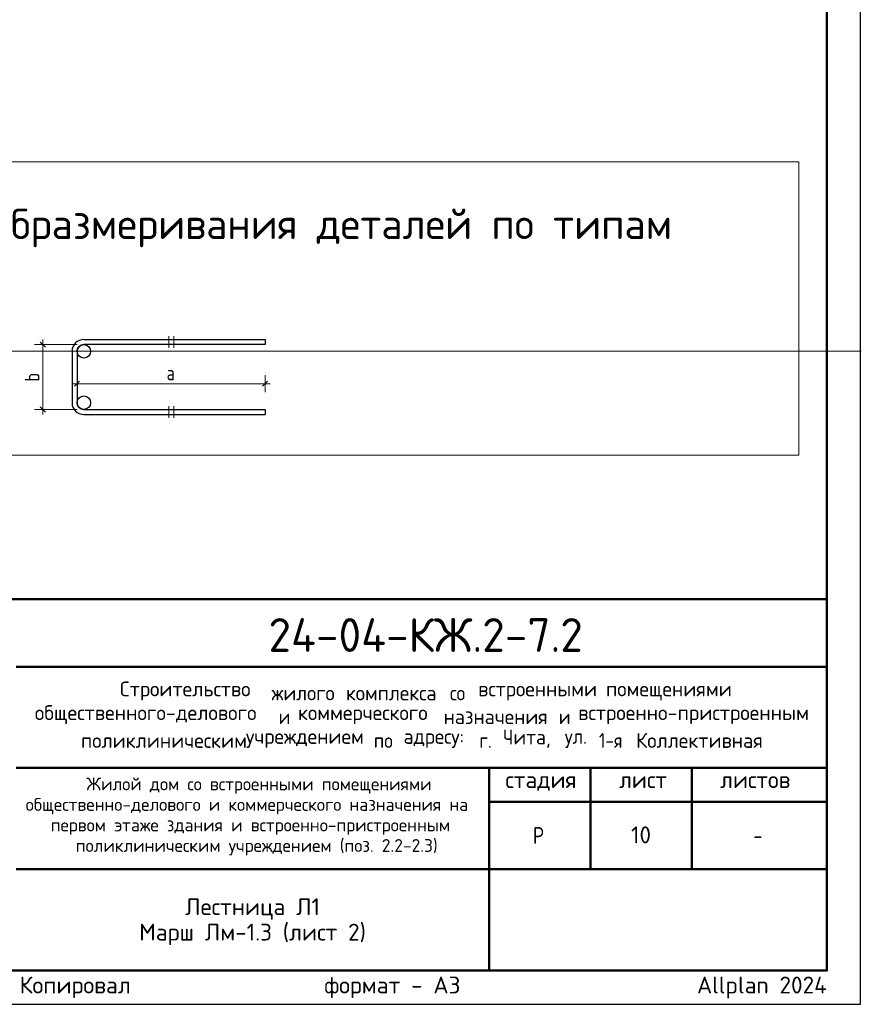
# Model space of a CAD drawing. Header units: millimetres. Extents: x 0 to 21005, y 0 to 14850.
# Tile 14 of 22: x 14777 to 21005, y 0 to 7292. Entities that reach past the tile are written whole.
import ezdxf

# ---------------------------------------------------------------- set-up
doc = ezdxf.new("R2010")
doc.units = ezdxf.units.MM
doc.layers.add('Standard', color=7, linetype='Continuous', lineweight=25)
doc.layers.add('Надписи', color=7, linetype='Continuous', lineweight=25)
doc.styles.add('ISOCPEUR', font='txt')

msp = doc.modelspace()

# ---------------------------------------------------------------- linework, layer by layer
at = {"layer": 'Standard', "color": 7, "linetype": 'Continuous', "lineweight": 13, "transparency": 33554687}
for p, q in [((14948.2, 4885.6), (14885.7, 4885.6)), ((14948.2, 4885.6), (14948.2, 4923.1)), ((14948.2, 4885.6), (15010.7, 4885.6)), ((14948.2, 4885.6), (15201.7, 4885.6)), ((15881, 4948.1), (15881, 4860.6)), ((15918.5, 4860.6), (15918.5, 4948.1)), ((15201.7, 4596), (15164.2, 4596)), ((15201.7, 4596), (15201.7, 4658.5)), ((15201.7, 4596), (15201.7, 4533.5)), ((15201.7, 4596), (16592.2, 4596)), ((16592.2, 4596), (16592.2, 4658.5)), ((16592.2, 4596), (16592.2, 4533.5)), ((16592.2, 4596), (16629.7, 4596)), ((14948.2, 4405.1), (14885.7, 4405.1)), ((14948.2, 4405.1), (15010.7, 4405.1)), ((14948.2, 4405.1), (15201.7, 4405.1)), ((14948.2, 4405.1), (14948.2, 4367.6)), ((15881, 4430.1), (15881, 4342.6)), ((15918.5, 4342.6), (15918.5, 4430.1))]:
    msp.add_line(p, q, dxfattribs=at)
at = {"layer": 'Standard', "color": 7, "linetype": 'Continuous', "lineweight": 25, "transparency": 33554687}
for p, q in [((14929.4, 4904.3), (14966.9, 4866.8)), ((15164.2, 4835.6), (15164.2, 4455.1)), ((15201.7, 4835.6), (15201.7, 4455.1)), ((15183, 4577.3), (15220.5, 4614.8)), ((16573.5, 4577.3), (16611, 4614.8)), ((14929.4, 4423.8), (14966.9, 4386.3)), ((15251.7, 4405.1), (16592.2, 4405.1)), ((16592.2, 4405.1), (16592.2, 4367.6)), ((15251.7, 4367.6), (16592.2, 4367.6)), ((20750, 250), (20750, 3000)), ((11500, 250), (20750, 250)), ((11500, 250), (20750, 250)), ((11500, 250), (20750, 250))]:
    msp.add_line(p, q, dxfattribs=at)
at = {"layer": 'Standard', "color": 7, "linetype": 'Continuous', "lineweight": 50, "transparency": 33554687}
for p, q in [((11500, 3000), (20750, 3000)), ((14750, 2500), (20750, 2500)), ((14750, 1750), (20750, 1750)), ((18250, 1000), (18250, 1750)), ((19000, 1000), (19000, 1750)), ((19750, 1000), (19750, 1750)), ((18250, 1500), (20750, 1500)), ((14750, 1000), (20750, 1000)), ((18250, 250), (18250, 1000)), ((18250, 250), (18250, 1000))]:
    msp.add_line(p, q, dxfattribs=at)
at = {"layer": 'Standard', "color": 7, "linetype": 'Continuous', "lineweight": 25, "transparency": 33554687}
msp.add_lwpolyline([(0, 0), (21000, 0), (21000, 14850), (0, 14850), (0, 0)], close=True, dxfattribs=at)
at = {"layer": 'Standard', "color": 7, "linetype": 'Continuous', "lineweight": 13, "transparency": 33554687}
for points in [[(21005, 14764.4), (300, 14764.4), (300, 4836.2), (21005, 4836.2)], [(20542.5, 6238.6), (11746.9, 6238.6), (11746.9, 4065.8), (20542.5, 4065.8), (20542.5, 6238.6)], [(14948.2, 4885.6), (14948.2, 4563.2), (14948.2, 4563.2), (14948.2, 4405.1)]]:
    msp.add_lwpolyline(points, dxfattribs=at)
at = {"layer": 'Standard', "color": 7, "linetype": 'Continuous', "lineweight": 50, "transparency": 33554687}
msp.add_lwpolyline([(1000, 14600), (20750, 14600), (20750, 250), (1000, 250), (1000, 14600)], close=True, dxfattribs=at)
at = {"layer": 'Standard', "color": 7, "linetype": 'Continuous', "lineweight": 25, "transparency": 33554687}
for points in [[(15251.7, 4923.1), (16592.2, 4923.1), (16592.2, 4885.6), (15251.7, 4885.6)], [(20750, 3000), (11500, 3000), (11500, 250), (20750, 250), (20750, 3000)]]:
    msp.add_lwpolyline(points, dxfattribs=at)
at = {"layer": 'Standard', "color": 9, "linetype": 'Continuous', "lineweight": -3, "true_color": 0xc7c7c7, "transparency": 33554687}
for centre in [(15251.7, 4835.6), (15251.7, 4455.1)]:
    msp.add_circle(centre, 50, dxfattribs=at)
at = {"layer": 'Standard', "color": 7, "linetype": 'Continuous', "lineweight": 25, "transparency": 33554687}
for centre, radius, start, end in [((15251.7, 4835.6), 87.5, 90, 180), ((15251.7, 4835.6), 50, 90, 180), ((15251.7, 4455.1), 87.5, 180, 270), ((15251.7, 4455.1), 50, 180, 270)]:
    msp.add_arc(centre, radius, start, end, dxfattribs=at)

# ---------------------------------------------------------------- texts
at = {"layer": 'Standard', "color": 7, "linetype": 'Continuous', "lineweight": 50, "transparency": 33554687, "attachment_point": 7, "style": 'ISOCPEUR'}
for s, insert, char_height, width in [('\\W0.99;Схема образмеривания деталей по типам', (13654, 5605.6), 225, 6104.361), ('\\W0.98;24-04-КЖ.2-7.2', (16617.6, 2609.1), 250, 2520.794)]:
    msp.add_mtext(s, dxfattribs=dict(at, insert=insert, char_height=char_height, width=width))
at = {"layer": 'Standard', "color": 7, "linetype": 'Continuous', "lineweight": 25, "transparency": 33554687, "insert": (14923.2, 4612.3), "char_height": 110, "width": 119.686, "attachment_point": 7, "rotation": 90, "style": 'ISOCPEUR'}
msp.add_mtext('\\W0.78;b', dxfattribs=at)
at = {"layer": 'Standard', "color": 7, "linetype": 'Continuous', "lineweight": 25, "transparency": 33554687, "attachment_point": 7, "style": 'ISOCPEUR'}
for s, insert, char_height, width in [('\\W0.78;a', (15864, 4621), 110, 119.686), ('\\W0.98;Строительство ', (15518.6, 2250.8), 110, 1175.348), ('\\W0.96;жилого ', (16640.6, 2250.8), 110, 602.55), ('\\W0.97;комплекса ', (17190.6, 2250.8), 110, 823.039), ('\\W0.90;со ', (17960.6, 2250.8), 110, 258.739), ('\\W0.98;встроенными ', (18169.6, 2250.8), 110, 999.233), ('\\W0.98;помещениями', (19115.6, 2250.8), 110, 955.088), ('\\W0.99;общественного-делового ', (14888.9, 2074.8), 110, 1857.162), ('\\W0.87;и ', (16692.9, 2074.8), 110, 190.617), ('\\W0.98;коммерческого ', (16835.9, 2074.8), 110, 1131.214), ('\\W0.97;назначения ', (17913.9, 2074.8), 110, 905.516), ('\\W0.87;и ', (18766.4, 2074.8), 110, 190.609), ('\\W0.99;встроенно-пристроенным', (18909.4, 2074.8), 110, 1791.218), ('\\W0.98;поликлиническим ', (15229.9, 1898.8), 110, 1274.191), ('\\W0.98;учреждением ', (16450.9, 1898.8), 110, 999.123), ('\\W0.91;по ', (17396.9, 1898.8), 110, 269.87), ('\\W0.96;адресу: ', (17616.9, 1898.8), 110, 613.612), ('\\W0.89;г. ', (18177.9, 1898.8), 110, 224.789), ('\\W0.95;Чита, ', (18353.9, 1898.8), 110, 508.778), ('\\W0.92;ул. ', (18810.4, 1898.8), 110, 303.428), ('\\W0.86;1-я ', (19063.4, 1898.8), 110, 322.299), ('\\W0.98;Коллективная', (19338.4, 1898.8), 110, 1021.088), ('\\W0.99;стадия    лист     листов', (18371.3, 1581.1), 125, 2186.296), ('\\W0.80;Р', (18575, 1187.5), 125, 149.931), ('\\W0.78;-', (20206.2, 1187.5), 125, 135.997)]:
    msp.add_mtext(s, dxfattribs=dict(at, insert=insert, char_height=char_height, width=width))
at = {"layer": 'Standard', "color": 7, "linetype": 'Continuous', "lineweight": 18, "transparency": 33554687, "char_height": 95, "attachment_point": 7, "style": 'ISOCPEUR'}
for s, insert, width in [('\\W0.99;Жилой дом со встроенными помещениями', (15269.8, 1558.7), 2506.356), ('\\W0.99;общественно-делового и коммерческого назначения на', (14820.9, 1406.7), 3403.402), ('\\W0.99;первом этаже здания и встроенно-пристроенным', (15006.1, 1254.7), 3033.239), ('\\W0.99;поликлиническим учреждением (поз. 2.2-2.3)', (15191.4, 1102.7), 2662.626)]:
    msp.add_mtext(s, dxfattribs=dict(at, insert=insert, width=width))
at = {"layer": 'Standard', "color": 7, "linetype": 'Continuous', "lineweight": 25, "transparency": 33554687, "insert": (16500, 785.4), "char_height": 125, "width": 1708.438, "attachment_point": 2, "line_spacing_factor": 0.903614}
msp.add_mtext('\\A1;{\\fISOCPEUR|i0|b0;\\H125.000000;\\W1.000000;\\C7;Лестница Л1}\\P{\\fISOCPEUR|i0|b0;\\H125.000000;\\W1.000000;\\C7;Марш Лм-1.3 (лист 2)}\\P', dxfattribs=at)
at = {"layer": 'Standard', "color": 8, "linetype": 'Continuous', "lineweight": 13, "transparency": 33554687, "insert": (20750, 123.9), "char_height": 125, "width": 5874.732, "attachment_point": 6, "style": 'ISOCPEUR'}
msp.add_mtext('\\A1;{\\fISOCPEUR|i0|b0;\\H125.000000;\\W1.000000;\\C8;Копировал                  формат - А3                      Allplan 2024}\\P', dxfattribs=at)
at = {"layer": 'Надписи', "color": 7, "linetype": 'Continuous', "lineweight": 13, "transparency": 33554687, "insert": (19375, 1255), "char_height": 125, "width": 196.875, "attachment_point": 5, "style": 'ISOCPEUR'}
msp.add_mtext('\\A1;{\\fISOCPEUR|i0|b0;\\H125.000000;\\W1.000000;\\C7;10}\\P', dxfattribs=at)

doc.saveas('drawing.dxf')
